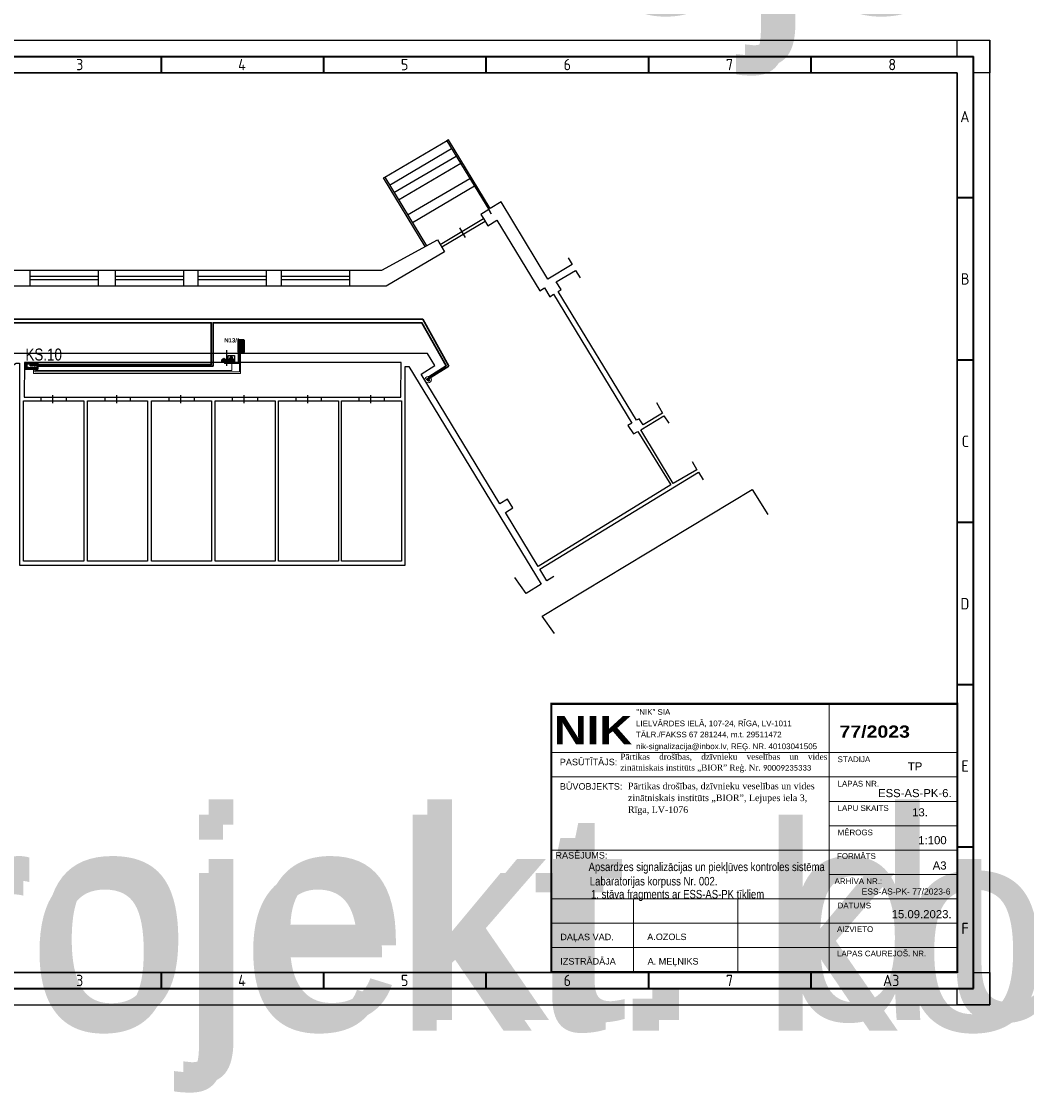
# Model space of a CAD drawing. Header units: millimetres. Extents: x -1662057 to -197461, y -941126 to 63888.
# Tile 60 of 209: x -1589003 to -1547026, y -592066 to -547079. Entities that reach past the tile are written whole.
import ezdxf
from ezdxf.enums import TextEntityAlignment as Align

# ---------------------------------------------------------------- set-up
doc = ezdxf.new("R2018")
doc.units = ezdxf.units.MM
doc.set_wipeout_variables(frame=1)
doc.linetypes.add('KL', pattern=[4, 2, -2])
doc.layers.get('0').update_dxf_attribs({"linetype": 'CONTINUOUS'})
for name, color, linetype, lineweight in [('00_rāmis', 7, 'CONTINUOUS', 18), ('00_text_rakstlaukums', 7, 'CONTINUOUS', 18), ('00_tieva', 7, 'CONTINUOUS', 15), ('AS', 1, 'CONTINUOUS', 18), ('AS_kabelis', 16, 'CONTINUOUS', 15), ('ESS PK', 250, 'CONTINUOUS', 9), ('Titlebox', 7, 'CONTINUOUS', 9), ('VS_AS', 5, 'CONTINUOUS', 25)]:
    doc.layers.add(name, color=color, linetype=linetype, lineweight=lineweight)
for name, color, linetype in [('Apsardze', 5, 'CONTINUOUS'), ('ESS AS', 5, 'CONTINUOUS'), ('PDF_Geometry', 7, 'CONTINUOUS'), ('Rasējuma lapa', 7, 'CONTINUOUS'), ('UAS', 240, 'CONTINUOUS'), ('VS AS', 7, 'CONTINUOUS'), ('VS-AS_Iekartas', 5, 'CONTINUOUS')]:
    doc.layers.add(name, color=color, linetype=linetype)
doc.styles.add('Arial_baltic', font='arial.ttf')
doc.styles.add('Bold', font='ariblk.ttf', dxfattribs={"height": 60})
doc.styles.add('Calibri', font='calibri.ttf')
doc.styles.add('DEL_Arial Narrow', font='ARIALN.TTF')
doc.styles.add('ISO', font='iso')
doc.styles.add('LV', font='arial.ttf')
doc.styles.add('WMF-Arial0', font='arialbd.ttf')

# ---------------------------------------------------------------- blocks, each defined once
blk = doc.blocks.new('A3_L')
at = {"layer": 'Rasējuma lapa'}
for p, q in [((-420, 297), (0, 297)), ((-10, 297), (0, 297)), ((-10, 292), (-10, 297)), ((0, 0), (0, 297)), ((0, 297), (0, 287)), ((-5, 292), (-10, 292)), ((-5, 287), (-5, 292)), ((0, 287), (-5, 287)), ((-5, 5), (-5, 10)), ((-5, 10), (0, 10)), ((0, 10), (0, 0)), ((-10, 0), (-10, 5)), ((-10, 5), (-5, 5)), ((-420, 0), (0, 0)), ((0, 0), (-10, 0))]:
    blk.add_line(p, q, dxfattribs=at)
at = {"layer": 'Rasējuma lapa', "lineweight": 35}
for p, q in [((-405, 292), (-5, 292)), ((-255, 287), (-255, 292)), ((-205, 287), (-205, 292)), ((-155, 287), (-155, 292)), ((-105, 287), (-105, 292)), ((-55, 287), (-55, 292)), ((-5, 5), (-5, 292)), ((-5, 248.5), (-10, 248.5)), ((-5, 198.5), (-10, 198.5)), ((-5, 148.5), (-10, 148.5)), ((-5, 98.5), (-10, 98.5)), ((-5, 48.5), (-10, 48.5)), ((-255, 5), (-255, 10)), ((-205, 5), (-205, 10)), ((-155, 5), (-155, 10)), ((-105, 5), (-105, 10)), ((-55, 5), (-55, 10)), ((-405, 5), (-5, 5))]:
    blk.add_line(p, q, dxfattribs=at)
at = {"layer": 'Rasējuma lapa', "lineweight": 30}
for p, q in [((-400, 287), (-10, 287)), ((-10, 10), (-10, 287)), ((-400, 10), (-10, 10))]:
    blk.add_line(p, q, dxfattribs=at)
at = {"layer": 'Rasējuma lapa', "style": 'ISO'}
for s, p in [('3', (-281.3, 287.75)), ('4', (-231.4, 287.75)), ('5', (-181.3, 287.75)), ('6', (-131.21, 287.75)), ('7', (-81.22, 287.75)), ('8', (-31.22, 287.75)), ('A', (-9.07, 271.75)), ('B', (-8.9, 221.75)), ('C', (-8.64, 171.75)), ('D', (-9, 121.75)), ('E', (-8.73, 71.75)), ('F', (-8.73, 21.75)), ('3', (-281.3, 5.75)), ('4', (-231.4, 5.75)), ('5', (-181.3, 5.75)), ('6', (-131.21, 5.75)), ('7', (-81.22, 5.75)), ('A3', (-32.87, 5.75))]:
    blk.add_text(s, height=3.5, dxfattribs=at).set_placement(p)
blk = doc.blocks.new('*U1305')
at = {"layer": 'Rasējuma lapa'}
blk.add_blockref('A3_L', (0, 0), dxfattribs=at)
blk = doc.blocks.new('smk')
at = {"layer": 'Apsardze'}
for p, q in [((-200, 0), (-200, 200)), ((-200, 0), (-100, 200)), ((-200, 200), (0, 200)), ((0, 0), (-200, 0)), ((-100, 200), (0, 0)), ((0, 200), (0, 0))]:
    blk.add_line(p, q, dxfattribs=at)
at = {"layer": 'Apsardze', "linetype": 'ByBlock'}
for p, q in [((-188, 25), (-13, 25)), ((-170, 60), (-30, 60)), ((-152, 96), (-48, 96)), ((-135, 131), (-65, 131)), ((-117, 166), (-83, 166))]:
    blk.add_line(p, q, dxfattribs=at)
blk = doc.blocks.new('DEL_VS-AS_kontroles_panelis')
blk.add_wipeout([(-326, 261), (326, 261), (326, -1), (-326, -1)]).dxf.layer = 'AS_kabelis'
at = {"layer": 'VS-AS_Iekartas', "color": 0}
for p, q in [((-325, 260), (325, 260)), ((-325, 0), (-325, 260)), ((325, 0), (-325, 0)), ((-130, 252), (-122, 260)), ((-130, 229), (-99, 260)), ((-130, 207), (-77, 260)), ((-130, 184), (-54, 260)), ((-130, 162), (-32, 260)), ((-130, 139), (-9, 260)), ((-18, 130), (-130, 242)), ((-40, 130), (-130, 220)), ((-63, 130), (-130, 197)), ((-85, 130), (-130, 175)), ((-108, 130), (-130, 152)), ((5, 130), (-125, 260)), ((-117, 130), (13, 260)), ((27, 130), (-103, 260)), ((-95, 130), (35, 260)), ((50, 130), (-80, 260)), ((-72, 130), (58, 260)), ((72, 130), (-58, 260)), ((-50, 130), (80, 260)), ((95, 130), (-35, 260)), ((-27, 130), (103, 260)), ((117, 130), (-13, 260)), ((-5, 130), (125, 260)), ((139, 130), (9, 260)), ((18, 130), (148, 260)), ((162, 130), (32, 260)), ((40, 130), (170, 260)), ((184, 130), (54, 260)), ((63, 130), (193, 260)), ((207, 130), (77, 260)), ((85, 130), (215, 260)), ((229, 130), (99, 260)), ((108, 130), (238, 260)), ((252, 130), (122, 260)), ((130, 130), (260, 260)), ((274, 130), (144, 260)), ((152, 130), (282, 260)), ((297, 130), (167, 260)), ((175, 130), (305, 260)), ((319, 130), (189, 260)), ((197, 130), (325, 258)), ((325, 146), (211, 260)), ((220, 130), (325, 235)), ((325, 169), (234, 260)), ((242, 130), (325, 213)), ((325, 191), (256, 260)), ((265, 130), (325, 190)), ((325, 214), (279, 260)), ((287, 130), (325, 168)), ((325, 236), (301, 260)), ((310, 130), (325, 145)), ((325, 259), (324, 260)), ((325, 260), (325, 0))]:
    blk.add_line(p, q, dxfattribs=at)
blk.add_lwpolyline([(-130, 260), (325, 260), (325, 130), (-130, 130)], close=True, dxfattribs=at)
at = {"layer": 'VS-AS_Iekartas', "color": 0, "style": 'DEL_Arial Narrow', "width": 1.4}
blk.add_attdef('TIPS', text='', height=90, dxfattribs=at).set_placement((0, -10), align=Align.BOTTOM_CENTER)
blk = doc.blocks.new('*U1710')
at = {"lineweight": 30, "flags": 104}
blk.add_attdef('NOSAUKUMS', text='', height=200, dxfattribs=at).set_placement((121, -99), align=Align.TOP_LEFT)

msp = doc.modelspace()

# ---------------------------------------------------------------- hatches: boundary and pattern name
at = {"layer": 'ESS PK', "true_color": 0xffffff}
h = msp.add_hatch(color=7, dxfattribs=at)
h.dxf.hatch_style = 1
h.paths.add_polyline_path([(-1579941.36104, -560891.98749), (-1579722.62395, -560891.98749), (-1579722.62395, -560368.43211), (-1579941.36104, -560368.43211)])
h = msp.add_hatch(color=7, dxfattribs=at)
h.dxf.hatch_style = 1
h.paths.add_polyline_path([(-1580476.05493, -561209.01171), (-1580552.94293, -561158.66959), (-1580630.19284, -561209.01171)])
h.paths.add_polyline_path([(-1580630.19284, -561209.01171), (-1580630.22538, -561209.03292), (-1580630.22538, -561307.11599), (-1580476.01491, -561307.11599), (-1580476.01491, -561209.03791), (-1580476.05493, -561209.01171)])
at = {"layer": 'UAS'}
h = msp.add_hatch(color=5, dxfattribs=at)
h.paths.add_polyline_path([(-1572018.02772, -562042.26795), (-1572047.19326, -561983.11115, 0.2855923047), (-1572083.98343, -562042.26795, 0.5262828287), (-1571994.36095, -562103.83125)])
h.paths.add_polyline_path([(-1572018.63903, -562041.02802), (-1572018.52713, -562040.96885), (-1571994.36095, -562103.83125, 0.3103731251), (-1571952.07201, -562042.26795, 0.5557031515), (-1572047.19326, -561983.11115)])

# ---------------------------------------------------------------- linework, layer by layer
at = {"color": 18, "true_color": 0x000000}
for p, q in [((-1573825.46909, -553582.54638), (-1571229.69492, -552052.0172)), ((-1573637.95242, -553914.6024), (-1571042.17825, -552384.07321)), ((-1571169.25057, -552021.01091), (-1571231.97028, -552055.92331)), ((-1571231.97028, -552055.92331), (-1569482.20281, -554936.7182)), ((-1569426.2155, -554892.47116), (-1571169.25057, -552021.01091)), ((-1573448.81622, -554226.67901), (-1570853.04205, -552696.14982)), ((-1573255.98591, -554528.99034), (-1570660.21173, -552998.46115)), ((-1573890.62478, -553613.52235), (-1573831.3315, -553583.8929)), ((-1572150.07922, -556476.49711), (-1573890.62478, -553613.52235)), ((-1573831.3315, -553583.8929), (-1572090.34425, -556453.23633)), ((-1572876.9506, -555160.35531), (-1570281.17643, -553629.82612)), ((-1572677.3745, -555476.84753), (-1570081.60033, -553946.31834)), ((-1568969.38955, -554615.59202), (-1569426.2155, -554892.47116)), ((-1567016.01725, -557846.14175), (-1568969.38955, -554615.59202)), ((-1569485.30801, -554937.64014), (-1569820.85712, -555142.31077)), ((-1569385.28574, -555109.61223), (-1569485.30801, -554937.64014)), ((-1569482.20281, -554936.7182), (-1569385.28574, -555109.61223)), ((-1571512.77684, -556390.97507), (-1569707.1559, -555307.48356)), ((-1571442.2272, -556496.71307), (-1569636.60626, -555413.22156)), ((-1569820.85712, -555142.31077), (-1569706.09852, -555307.79289)), ((-1569706.09852, -555307.79289), (-1569526.63931, -555617.76481)), ((-1569526.63931, -555617.76481), (-1569150.99028, -555376.10741)), ((-1569150.99028, -555376.10741), (-1567358.6066, -558324.39194)), ((-1570454.05047, -556095.33567), (-1570700.94073, -555703.48095)), ((-1573951.75173, -557460.30389), (-1571625.70176, -556202.56576)), ((-1571625.70176, -556202.56576), (-1571331.65795, -556694.12342)), ((-1571331.65795, -556694.12342), (-1573771.48945, -558126.64799)), ((-1566006.53242, -557231.50513), (-1567016.01725, -557846.14175)), ((-1566173.66451, -556947.56588), (-1566006.53242, -557231.50513)), ((-1590329.09126, -557460.30389), (-1573951.75173, -557460.30389)), ((-1588663.25792, -557459.72161), (-1588663.25792, -558124.00348)), ((-1588662.99023, -557715.52351), (-1585808.69468, -557715.52351)), ((-1585806.56654, -557459.72161), (-1585806.56654, -558124.00348)), ((-1585094.60548, -557459.72161), (-1585094.60548, -558124.00348)), ((-1585094.33779, -557715.52351), (-1582240.04224, -557715.52351)), ((-1582237.91411, -557459.72161), (-1582237.91411, -558124.00348)), ((-1581645.35607, -557459.72161), (-1581645.35607, -558124.00348)), ((-1581645.08838, -557715.52351), (-1578790.79282, -557715.52351)), ((-1578788.66469, -557459.72161), (-1578788.66469, -558124.00348)), ((-1578156.30118, -557459.72161), (-1578156.30118, -558124.00348)), ((-1578156.03349, -557715.52351), (-1575301.73794, -557715.52351)), ((-1575299.6098, -557459.72161), (-1575299.6098, -558124.00348)), ((-1573771.48945, -558126.64799), (-1590404.17824, -558126.64799)), ((-1588662.99023, -557853.43842), (-1585808.69468, -557853.43842)), ((-1585094.33779, -557853.43842), (-1582240.04224, -557853.43842)), ((-1581645.08838, -557853.43842), (-1578790.79282, -557853.43842)), ((-1578156.03349, -557853.43842), (-1575301.73794, -557853.43842)), ((-1567358.6066, -558324.39194), (-1567156.36699, -558207.62099)), ((-1567156.36699, -558207.62099), (-1566930.8116, -558573.56435)), ((-1566930.8116, -558573.56435), (-1566787.51728, -558472.57556)), ((-1566787.51728, -558472.57556), (-1563515.69263, -563861.11333)), ((-1572048.66496, -560942.11253), (-1589649.44036, -560942.11253)), ((-1581009.17798, -560941.63943), (-1581009.17798, -561327.02845)), ((-1580428.3849, -561466.32627), (-1580428.3849, -560804.66465)), ((-1579961.41351, -560941.63943), (-1579961.41351, -561327.02845)), ((-1571741.77204, -561444.90936), (-1572048.66496, -560942.11253)), ((-1572312.3126, -561804.14441), (-1571741.77204, -561444.90936)), ((-1569020.31753, -567219.4427), (-1572312.3126, -561804.14441)), ((-1588183.77203, -562922.3603), (-1588183.77203, -562773.66112)), ((-1587694.85008, -563014.92426), (-1587694.85008, -562690.20737)), ((-1587120.90986, -562922.3603), (-1587120.90986, -562773.66112)), ((-1585513.33918, -562922.3603), (-1585513.33918, -562773.66112)), ((-1585024.41723, -563014.92426), (-1585024.41723, -562690.20737)), ((-1584450.47701, -562922.3603), (-1584450.47701, -562773.66112)), ((-1582841.59466, -562922.3603), (-1582841.59466, -562773.66112)), ((-1582352.67271, -563014.92426), (-1582352.67271, -562690.20737)), ((-1581778.73249, -562922.3603), (-1581778.73249, -562773.66112)), ((-1580196.1105, -562922.3603), (-1580196.1105, -562773.66112)), ((-1579707.18855, -563014.92426), (-1579707.18855, -562690.20737)), ((-1579133.24833, -562922.3603), (-1579133.24833, -562773.66112)), ((-1577535.38141, -562922.3603), (-1577535.38141, -562773.66112)), ((-1577046.45946, -563014.92426), (-1577046.45946, -562690.20737)), ((-1576472.51924, -562922.3603), (-1576472.51924, -562773.66112)), ((-1574899.58762, -562922.3603), (-1574899.58762, -562773.66112)), ((-1574410.66567, -563014.92426), (-1574410.66567, -562690.20737)), ((-1573836.72545, -562922.3603), (-1573836.72545, -562773.66112)), ((-1563515.69263, -563861.11333), (-1563673.33513, -563959.57892)), ((-1563673.33513, -563959.57892), (-1563434.40863, -564306.65285)), ((-1563434.40863, -564306.65285), (-1563257.05079, -564203.26823)), ((-1563257.05079, -564203.26823), (-1561886.58632, -566438.22612)), ((-1561886.58632, -566438.22612), (-1567424.37797, -569839.9655)), ((-1568702.60994, -567034.7818), (-1569020.31753, -567219.4427)), ((-1568477.30886, -567397.63182), (-1568702.60994, -567034.7818)), ((-1568793.38354, -567593.635), (-1568477.30886, -567397.63182)), ((-1567424.37797, -569839.9655), (-1568793.38354, -567593.635))]:
    msp.add_line(p, q, dxfattribs=at)
for points in [[(-1562486.89398, -562991.90609), (-1562231.46441, -563440.22963), (-1563040.30239, -563924.54521), (-1563197.47643, -563679.11514), (-1563318.6462, -563738.01618), (-1566592.8399, -558350.57017), (-1566466.69111, -558277.5853), (-1566665.87905, -557959.09757), (-1565866.14252, -557478.69416), (-1565668.9221, -557789.35147)], [(-1592735.87323, -568098.13895), (-1593115.87323, -567548.13895), (-1589795.87323, -565538.13895), (-1591475.87323, -562748.13895), (-1589225.87323, -561348.13895), (-1589091.6686, -561348.13895), (-1589091.6686, -569782.969), (-1572976.93272, -569782.969), (-1572976.93272, -561494.93673), (-1572829.6632, -561494.93673), (-1567301.03992, -570588.41076), (-1567929.21408, -570972.9021), (-1568400.33467, -570298.07858)], [(-1560991.1507, -565459.67804), (-1560794.78688, -565800.66231), (-1561779.79149, -566379.68901), (-1563139.42791, -564129.05814), (-1562170.25715, -563550.547), (-1561968.61984, -563862.55083)], [(-1566771.69681, -570266.04118), (-1567064.2951, -570442.48953), (-1567356.88, -569953.47327), (-1560723.91602, -565907.28586), (-1560525.14299, -566223.08055)], [(-1566746.13244, -572645.69508), (-1567252.03931, -571912.61347), (-1558486.23043, -566632.1792), (-1557824.01952, -567675.73616)]]:
    msp.add_lwpolyline(points, dxfattribs=at)
for points in [[(-1588897.4463, -562771.39266), (-1573159.93882, -562771.39266), (-1573146.27326, -561327.85334), (-1588883.78074, -561327.85334)], [(-1588915.90351, -562923.9373), (-1586405.61606, -562923.9373), (-1586405.61606, -569618.75454), (-1588915.90351, -569618.75454)], [(-1586251.68107, -562923.9373), (-1583741.39362, -562923.9373), (-1583741.39362, -569618.75454), (-1586251.68107, -569618.75454)], [(-1583575.41259, -562923.9373), (-1581065.12514, -562923.9373), (-1581065.12514, -569618.75454), (-1583575.41259, -569618.75454)], [(-1580918.96653, -562923.9373), (-1578408.67908, -562923.9373), (-1578408.67908, -569618.75454), (-1580918.96653, -569618.75454)], [(-1578272.82653, -562923.9373), (-1575762.53908, -562923.9373), (-1575762.53908, -569618.75454), (-1578272.82653, -569618.75454)], [(-1575641.52993, -562923.9373), (-1573131.24248, -562923.9373), (-1573131.24248, -569618.75454), (-1575641.52993, -569618.75454)]]:
    msp.add_lwpolyline(points, close=True, dxfattribs=at)
at = {"layer": '00_rāmis'}
for p, q in [((-1549914.99929, -575580.69389), (-1566874.09072, -575580.69384)), ((-1549914.99614, -575580.69389), (-1566874.08757, -575580.69384))]:
    msp.add_line(p, q, dxfattribs=at)
at = {"layer": '00_rāmis', "const_width": 84.79564}
msp.add_lwpolyline([(-1566874.09806, -586777.76151), (-1549914.99614, -586777.76151), (-1549914.99614, -575580.69389), (-1566874.09806, -575580.69389)], close=True, dxfattribs=at)
at = {"layer": '00_tieva'}
for p, q in [((-1555273.65877, -586777.76379), (-1555273.65877, -575580.69384)), ((-1549914.99929, -577616.6134), (-1566874.08948, -577616.59771)), ((-1555273.66798, -586777.76379), (-1555273.66798, -577616.6134)), ((-1566874.09043, -578635.2814), (-1549915.0085, -578635.2814)), ((-1549914.99929, -579653.65819), (-1555273.66798, -579653.65817)), ((-1555273.66798, -580672.33112), (-1549915.0085, -580672.33112)), ((-1549914.99929, -581689.5777), (-1566874.09409, -581689.57765)), ((-1555273.66798, -582708.25064), (-1549915.0085, -582708.25064)), ((-1566874.09554, -583725.49716), (-1549914.99929, -583725.49721)), ((-1566874.09554, -583725.49716), (-1549914.99929, -583725.49721)), ((-1563442.44812, -586777.76218), (-1563442.44812, -583725.49716)), ((-1559079.30205, -586777.7633), (-1559079.30205, -583725.49716)), ((-1555544.04343, -584743.02901), (-1566874.09631, -584743.02901)), ((-1566874.09554, -584743.02901), (-1549914.99929, -584743.02906)), ((-1555544.04343, -584743.02901), (-1566738.41867, -584743.02901)), ((-1555544.04343, -585760.56086), (-1566874.09631, -585760.56086)), ((-1549914.99929, -585760.56091), (-1566738.41867, -585760.56086))]:
    msp.add_line(p, q, dxfattribs=at)
at = {"layer": 'ESS PK', "color": 6, "lineweight": 30, "ltscale": 2}
for p, q in [((-1580552.94097, -561158.66832), (-1580630.20229, -561209.01787)), ((-1580552.94691, -561158.66699), (-1580476.02676, -561209.03016))]:
    msp.add_line(p, q, dxfattribs=at)
at = {"layer": 'ESS PK', "color": 5, "lineweight": 40, "ltscale": 2}
msp.add_lwpolyline([(-1579722.62395, -560368.43211), (-1579722.62395, -560891.98749), (-1579941.36104, -560891.98749), (-1579941.36104, -560368.43211)], close=True, dxfattribs=at)
at = {"layer": 'ESS PK', "color": 6, "lineweight": 30, "ltscale": 2}
msp.add_lwpolyline([(-1580630.22538, -561209.01171), (-1580476.01491, -561209.01171), (-1580476.01491, -561307.11599), (-1580630.22538, -561307.11599)], close=True, dxfattribs=at)
at = {"layer": 'ESS PK', "color": 5, "lineweight": 40, "ltscale": 2}
msp.add_circle((-1579771.91722, -560771.70582), 22.45576, dxfattribs=at)
at = {"layer": 'PDF_Geometry', "lineweight": 9}
msp.add_lwpolyline([(-1566524.73447, -575561.88524), (-1549912.26129, -575561.88524)], dxfattribs=at)
at = {"layer": 'UAS', "color": 5, "linetype": 'ByBlock', "lineweight": 18, "ltscale": 50}
msp.add_circle((-1572017.97571, -562042.24044), 132.47566, dxfattribs=at)
at = {"layer": 'UAS', "color": 5, "linetype": 'KL', "lineweight": 18, "ltscale": 50}
msp.add_circle((-1572018.02772, -562042.26795), 65.95571, dxfattribs=at)
at = {"layer": 'VS_AS', "color": 6, "lineweight": 30}
for p, q in [((-1589847.55345, -559505.38303), (-1572236.51978, -559505.38303)), ((-1572236.51978, -559505.38303), (-1571160, -561470)), ((-1571160, -561470), (-1572010, -562010))]:
    msp.add_line(p, q, dxfattribs=at)
msp.add_lwpolyline([(-1593180, -562010), (-1589760, -559660), (-1581080, -559660), (-1581080, -561410), (-1588340, -561410), (-1588340, -561470), (-1581000, -561470), (-1581000, -559660), (-1572280, -559660), (-1571260, -561460), (-1571990, -561920), (-1572010, -562040)], dxfattribs=at)
at = {"layer": 'VS_AS', "color": 1, "lineweight": 20}
msp.add_lwpolyline([(-1579929.65592, -560905.71547), (-1579929.65592, -561369.16905), (-1580521.59296, -561369.16905), (-1580521.59296, -561308.61701)], dxfattribs=at)
at = {"layer": 'VS_AS', "color": 6, "lineweight": 35}
msp.add_lwpolyline([(-1588828.23012, -561348.56341), (-1588342.24105, -561348.56341), (-1588342.24105, -561597.72904), (-1588828.23012, -561597.72904)], close=True, dxfattribs=at)

# ---------------------------------------------------------------- block references
at = {"layer": 'ESS AS', "transparency": 33554687}
ref = msp.add_blockref('*U1710', (-1576877.64849, -537422.7658), dxfattribs=dict(at, xscale=1.265625, yscale=1.265625, zscale=1.265625))
lines = msp.add_mtext('Projekt. durvju magnētiskie kontakti ZDD-417M', dxfattribs={"layer": '0', "insert": (-1576724.81616, -537547.90107), "char_height": 8762.180394, "attachment_point": 1})
ref.add_attrib('NOSAUKUMS', '', (-1576724.81616, -537547.90107), dxfattribs={"flags": 104}).embed_mtext(lines)
ref = msp.add_blockref('*U1710', (-1576877.64849, -538055.396), dxfattribs=dict(at, xscale=1.265625, yscale=1.265625, zscale=1.265625))
lines = msp.add_mtext('Projekt. kombinētajs detektors TITAN GB', dxfattribs={"layer": '0', "insert": (-1576724.81616, -538180.53126), "char_height": 8572.5175739, "attachment_point": 1})
ref.add_attrib('NOSAUKUMS', '', (-1576724.81616, -538180.53126), dxfattribs={"flags": 104}).embed_mtext(lines)
ref = msp.add_blockref('*U1710', (-1600350.39533, -579905.05069), dxfattribs=dict(at, xscale=1.265625, yscale=1.265625, zscale=1.265625))
lines = msp.add_mtext('Projekt. durvju magnētiskie kontakti ZDD-417M', dxfattribs={"layer": '0', "insert": (-1600197.563, -580030.18596), "char_height": 8762.180394, "attachment_point": 1})
ref.add_attrib('NOSAUKUMS', '', (-1600197.563, -580030.18596), dxfattribs={"flags": 104}).embed_mtext(lines)
ref = msp.add_blockref('*U1710', (-1600350.39533, -580537.68089), dxfattribs=dict(at, xscale=1.265625, yscale=1.265625, zscale=1.265625))
lines = msp.add_mtext('Projekt. kombinētajs detektors TITAN GB', dxfattribs={"layer": '0', "insert": (-1600197.563, -580662.81615), "char_height": 8572.5175739, "attachment_point": 1})
ref.add_attrib('NOSAUKUMS', '', (-1600197.563, -580662.81615), dxfattribs={"flags": 104}).embed_mtext(lines)
at = {"layer": 'Rasējuma lapa', "xscale": 135.6730224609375, "yscale": 135.6730224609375, "zscale": 135.6730224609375}
msp.add_blockref('*U1305', (-1548560.09211, -588154.01009), dxfattribs=at)
at = {"layer": 'VS AS', "xscale": 1.318359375, "yscale": 1.318359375, "zscale": 1.318359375}
msp.add_blockref('smk', (-1580113.83249, -561295.82618), dxfattribs=at)

# ---------------------------------------------------------------- texts
at = {"layer": '00_rāmis'}
for s, height, style, p in [('"NIK" SIA', 237.444202, 'Arial_baltic', (-1563318.44585, -576040.12921)), ('LIELVĀRDES IELĀ, 107-24, RĪGA, LV-1011', 237.4442015, 'Arial_baltic', (-1563336.96044, -576516.69562)), ('TĀLR./FAKSS 67 281244, m.t. 29511472', 237.4442015, 'Arial_baltic', (-1563336.96044, -576980.68139)), ('77/2023', 508.773834, 'Bold', (-1554835.37982, -576994.70566)), ('nik-signalizacija@inbox.lv, REĢ. NR. 40103041505', 237.4442015, 'Arial_baltic', (-1563336.96044, -577473.90799)), ('PASŪTĪTĀJS:', 271.3460449, 'Arial_baltic', (-1566518.69412, -578146.425)), ('PASŪTĪTĀJS:', 271.3460449, 'Arial_baltic', (-1566518.68492, -578146.425)), ('STADIJA', 237.444202, 'Arial_baltic', (-1554916.31678, -578016.62856)), ('TP', 338.3346, 'Arial_baltic', (-1551980.08645, -578361.09902)), ('BŪVOBJEKTS:', 271.3460449, 'Arial_baltic', (-1566518.68389, -579164.79682)), ('LAPAS NR.', 237.444202, 'Arial_baltic', (-1554916.31678, -579034.16041)), ('ESS-AS-PK-6. ', 338.3345998, 'Arial_baltic', (-1553225.4969, -579479.21553)), ('LAPU SKAITS', 237.4442015, 'Arial_baltic', (-1554916.31678, -580053.67829)), ('13.', 338.3346, 'Arial_baltic', (-1551800.98122, -580281.74794)), ('MĒROGS', 237.444202, 'Arial_baltic', (-1554916.31678, -581071.49541)), ('1:100', 339.182556, 'Arial_baltic', (-1551545.60997, -581446.53721)), ('RASĒJUMS:', 271.346045, 'Arial_baltic', (-1566700.88893, -582043.05144)), ('FORMĀTS', 237.444202, 'Arial_baltic', (-1554938.94944, -582058.45571)), ('A3', 339.182556, 'Arial_baltic', (-1550942.44687, -582503.24257)), ('ARHĪVA NR.:', 237.4442015, 'Arial_baltic', (-1555042.4731, -583106.95882)), ('ESS-AS-PK- 77/2023-6', 254.3869171, 'Arial_baltic', (-1553911.55245, -583547.36322)), ('DATUMS', 237.444202, 'Arial_baltic', (-1554916.31584, -584124.75905)), ('15.09.2023.', 339.1825562, 'Arial_baltic', (-1552656.49165, -584537.01352)), ('DAĻAS VAD.', 271.346045, 'Arial_baltic', (-1566497.83654, -585454.39568)), ('A.OZOLS', 271.346045, 'Arial_baltic', (-1562867.73491, -585449.66576)), ('AIZVIETO', 237.444202, 'Arial_baltic', (-1554938.7858, -585112.66499)), ('IZSTRĀDĀJA', 271.346045, 'Arial_baltic', (-1566497.83654, -586471.92752)), ('A. MEĻNIKS', 271.346045, 'Arial_baltic', (-1562851.07186, -586471.9282)), ('LAPAS CAUREJOŠ. NR.', 237.4442015, 'Arial_baltic', (-1554938.78637, -586130.35521))]:
    msp.add_text(s, height=height, dxfattribs=dict(at, style=style)).set_placement(p)
at = {"layer": '00_rāmis', "color": 5, "style": 'Bold'}
msp.add_text('NIK', height=1187.138947, dxfattribs=at).set_placement((-1566764.10461, -577273.11807))
at = {"layer": '00_text_rakstlaukums', "style": 'Arial_baltic', "width": 0.8}
for s, p in [('Apsardzes signalizācijas un piekļūves kontroles sistēma', (-1565315.8669, -582568.06265)), ('Labaratorijas korpuss Nr. 002.', (-1565265.8669, -583168.06265)), ('1. stāva fragments ar ESS-AS-PK tīkliem', (-1565215.16348, -583710.46611))]:
    msp.add_text(s, height=356.141684, dxfattribs=at).set_placement(p)
at = {"layer": 'ESS PK', "color": 5, "style": 'WMF-Arial0'}
for s, p in [('N13/1', (-1580533.52265, -560485.24538)), ('N', (-1579926.68086, -560608.38937))]:
    msp.add_text(s, height=178.4729, dxfattribs=at).set_placement(p)
at = {"layer": 'Titlebox', "attachment_point": 1, "style": 'Calibri'}
for s, insert, char_height, width in [('\\pxa0.66667,sm1.07917,qj;{\\fTimes New Roman|b0|i0|c186|p18;Pārtikas drošības, dzīvnieku veselības un vides zinātniskais institūts „BIOR” Reģ. Nr. \\fCalibri|b0|i0|c0|p34;\\H0.91667x;90009235333}', (-1563989.53578, -577661.91506), 253.125, 8617.8480245), ('\\pxa0.66667,sm1.07917;{\\fTimes New Roman|b0|i0|c186|p18;\\H0.91667x;Pārtikas drošības, dzīvnieku veselības un vides zinātniskais institūts „BIOR”, \\fTimes New Roman|b0|i0|c0|p18;Lejupes iela 3, \\fTimes New Roman|b0|i0|c186|p18;\\PRīga, \\fTimes New Roman|b0|i0|c0|p18;LV-1076\\fCalibri|b0|i0|c0|p34;\\P\\pa0.25,s*,ql;\\fTimes New Roman|b0|i0|c0|p18; }', (-1563671.80269, -578874.59054), 300, 8475.0517374)]:
    msp.add_mtext(s, dxfattribs=dict(at, insert=insert, char_height=char_height, width=width))

# ---------------------------------------------------------------- next in the draw order: block references
at = {"layer": 'ESS AS', "color": 6, "transparency": 33554687}
ref = msp.add_blockref('DEL_VS-AS_kontroles_panelis', (-1588567.39494, -561542.07228), dxfattribs=dict(at, xscale=0.6328124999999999, yscale=0.6328124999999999, zscale=0.6328124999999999, rotation=359.9240141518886))
ref.add_attrib('TIPS', 'K-13 LAN', dxfattribs={"layer": 'VS-AS_Iekartas', "height": 56.953125, "rotation": 359.92401415, "style": 'DEL_Arial Narrow', "width": 1.4}).set_placement((-1588567.40334, -561548.4004), align=Align.BOTTOM_CENTER)

# ---------------------------------------------------------------- next in the draw order: linework, layer by layer
at = {"layer": 'VS_AS', "color": 6, "lineweight": 20}
msp.add_lwpolyline([(-1579862.07028, -560891.7424), (-1579862.07028, -561781.07717), (-1588496.93381, -561781.07717), (-1588496.93381, -561599.58528)], dxfattribs=at)
at = {"layer": 'VS_AS', "color": 1, "lineweight": 20}
msp.add_lwpolyline([(-1579895.02049, -560894.36352), (-1579895.02049, -561715.70737), (-1588453.80156, -561715.70737), (-1588453.80156, -561596.97965)], dxfattribs=at)
at = {"layer": 'VS_AS', "color": 5, "lineweight": 20}
msp.add_lwpolyline([(-1588408.40664, -561599.42417), (-1588408.40664, -561653.62171), (-1580224.77004, -561653.62171), (-1580224.77004, -561293.62772)], dxfattribs=at)

# ---------------------------------------------------------------- next in the draw order: texts
at = {"layer": 'AS', "color": 6, "style": 'LV', "width": 0.8}
msp.add_text('KS.10', height=500, dxfattribs=at).set_placement((-1588838.85847, -561238.94094))

doc.saveas('drawing.dxf')
